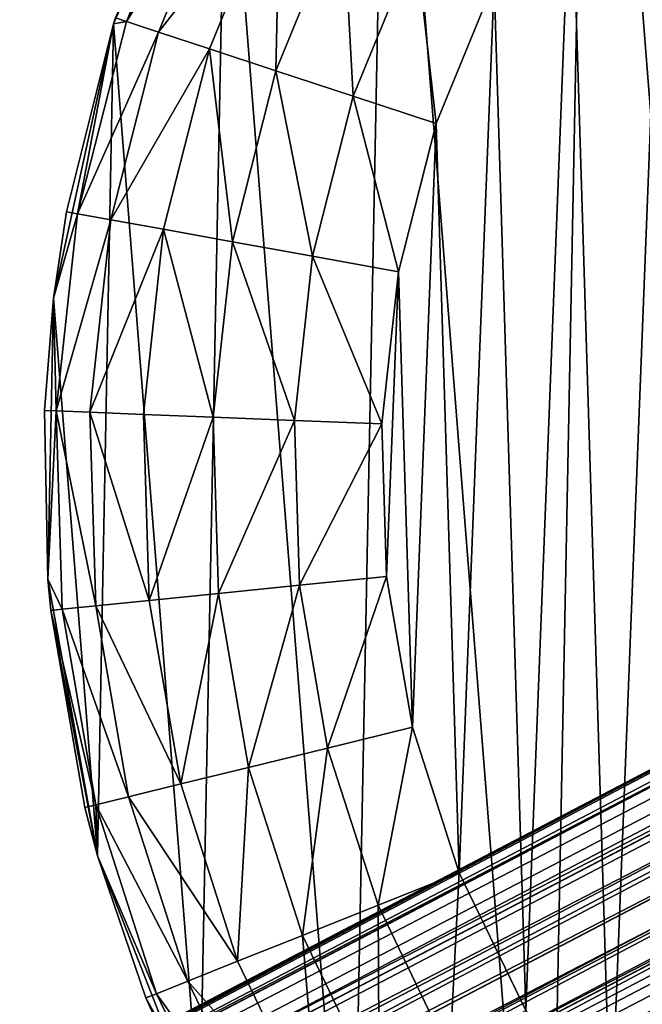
# Model space of a CAD drawing. Header units: millimetres. Extents: x -336 to 335, y 1 to 253.
# Tile 35 of 155: x -232 to -223, y 119 to 134. Entities that reach past the tile are written whole.
import ezdxf

# ---------------------------------------------------------------- set-up
doc = ezdxf.new("R2010")
doc.units = ezdxf.units.MM
doc.header["$LTSCALE"] = 25.4
doc.layers.get('0').update_dxf_attribs({"true_color": 0xff5454})

# ---------------------------------------------------------------- blocks, each defined once
blk = doc.blocks.new('COBA-ANTIQUE-III-9043.STL')
at = {"color": 39, "true_color": 0x42361f}
mesh = blk.add_polyface(dxfattribs=at)
corners = [(-276.053, 252.314, 161.661), (-145.013, 1.658, 161.661), (-335.861, 61.466, 161.661), (-85.205, 192.506, 161.661)]
mesh.append_faces([[corners[k] for k in face] for face in [(0, 1, 2), (1, 0, 3)]], dxfattribs={"vtx0": -1, "color": 39})
mesh = blk.add_polyface(dxfattribs=at)
corners = [(-145.013, 1.658, 167.061), (-276.053, 252.314, 167.061), (-335.861, 61.466, 167.061), (-85.205, 192.506, 167.061)]
mesh.append_faces([[corners[k] for k in face] for face in [(0, 1, 2), (1, 0, 3)]], dxfattribs={"vtx0": -1, "color": 39})
at = {"color": 250, "true_color": 0x262626}
mesh = blk.add_polyface(dxfattribs=at)
corners = [(-205.761, 131.399, 151.661), (-126.624, 172.702, 151.211), (-296.006, 83.963, 150.811)]
mesh.append_faces([[corners[k] for k in face] for face in [(0, 1, 2)]], dxfattribs={"color": 250})
mesh = blk.add_polyface(dxfattribs=at)
corners = [(-126.624, 172.702, 151.211), (-126.425, 172.618, 150.811), (-296.006, 83.963, 150.811)]
mesh.append_faces([[corners[k] for k in face] for face in [(0, 1, 2)]], dxfattribs={"color": 250})
mesh = blk.add_polyface(dxfattribs=at)
corners = [(-296.006, 83.963, 150.811), (-126.037, 172.419, 150.379), (-296.064, 83.531, 150.379), (-126.425, 172.618, 150.811)]
mesh.append_faces([[corners[k] for k in face] for face in [(0, 1, 2), (1, 0, 3)]], dxfattribs={"vtx0": -1, "color": 250})
mesh = blk.add_polyface(dxfattribs=at)
corners = [(-126.037, 172.419, 150.379), (-295.849, 83.345, 150.19), (-296.064, 83.531, 150.379), (-126.006, 172.136, 150.19)]
mesh.append_faces([[corners[k] for k in face] for face in [(0, 1, 2), (1, 0, 3)]], dxfattribs={"vtx0": -1, "color": 250})
mesh = blk.add_polyface(dxfattribs=at)
corners = [(-126.006, 172.136, 150.19), (-295.738, 83.231, 150.111), (-295.849, 83.345, 150.19)]
mesh.append_faces([[corners[k] for k in face] for face in [(0, 1, 2)]], dxfattribs={"color": 250})
mesh = blk.add_polyface(dxfattribs=at)
corners = [(-126.006, 172.136, 150.19), (-295.332, 82.654, 149.961), (-295.738, 83.231, 150.111)]
mesh.append_faces([[corners[k] for k in face] for face in [(0, 1, 2)]], dxfattribs={"color": 250})
mesh = blk.add_polyface(dxfattribs=at)
corners = [(-125.976, 171.98, 150.111), (-295.332, 82.654, 149.961), (-126.006, 172.136, 150.19)]
mesh.append_faces([[corners[k] for k in face] for face in [(0, 1, 2)]], dxfattribs={"color": 250})
mesh = blk.add_polyface(dxfattribs=at)
corners = [(-125.734, 171.318, 149.961), (-295.332, 82.654, 149.961), (-125.976, 171.98, 150.111)]
mesh.append_faces([[corners[k] for k in face] for face in [(0, 1, 2)]], dxfattribs={"color": 250})
mesh = blk.add_polyface(dxfattribs=at)
corners = [(-125.734, 171.318, 149.961), (-295.09, 81.992, 150.111), (-295.332, 82.654, 149.961)]
mesh.append_faces([[corners[k] for k in face] for face in [(0, 1, 2)]], dxfattribs={"color": 250})
mesh = blk.add_polyface(dxfattribs=at)
corners = [(-125.734, 171.318, 149.961), (-295.06, 81.836, 150.19), (-295.09, 81.992, 150.111)]
mesh.append_faces([[corners[k] for k in face] for face in [(0, 1, 2)]], dxfattribs={"color": 250})
mesh = blk.add_polyface(dxfattribs=at)
corners = [(-125.328, 170.741, 150.111), (-295.06, 81.836, 150.19), (-125.734, 171.318, 149.961)]
mesh.append_faces([[corners[k] for k in face] for face in [(0, 1, 2)]], dxfattribs={"color": 250})
mesh = blk.add_polyface(dxfattribs=at)
corners = [(-125.217, 170.627, 150.19), (-295.06, 81.836, 150.19), (-125.328, 170.741, 150.111)]
mesh.append_faces([[corners[k] for k in face] for face in [(0, 1, 2)]], dxfattribs={"color": 250})
mesh = blk.add_polyface(dxfattribs=at)
corners = [(-125.217, 170.627, 150.19), (-295.029, 81.553, 150.379), (-295.06, 81.836, 150.19), (-125.002, 170.441, 150.379)]
mesh.append_faces([[corners[k] for k in face] for face in [(0, 1, 2), (1, 0, 3)]], dxfattribs={"vtx0": -1, "color": 250})
mesh = blk.add_polyface(dxfattribs=at)
corners = [(-125.06, 170.009, 150.811), (-295.029, 81.553, 150.379), (-125.002, 170.441, 150.379), (-294.642, 81.354, 150.811)]
mesh.append_faces([[corners[k] for k in face] for face in [(0, 1, 2), (1, 0, 3)]], dxfattribs={"vtx0": -1, "color": 250})
mesh = blk.add_polyface(dxfattribs=at)
corners = [(-294.442, 81.269, 151.212), (-294.642, 81.354, 150.811), (-125.06, 170.009, 150.811)]
mesh.append_faces([[corners[k] for k in face] for face in [(0, 1, 2)]], dxfattribs={"color": 250})
mesh = blk.add_polyface(dxfattribs=at)
corners = [(-215.305, 122.573, 151.661), (-294.442, 81.269, 151.212), (-125.06, 170.009, 150.811)]
mesh.append_faces([[corners[k] for k in face] for face in [(0, 1, 2)]], dxfattribs={"color": 250})
mesh = blk.add_polyface(dxfattribs=at)
corners = [(250.467, 100.986, 198.061), (-249.533, 152.986, 198.061), (-249.533, 100.986, 198.061), (250.467, 152.986, 198.061)]
mesh.append_faces([[corners[k] for k in face] for face in [(0, 1, 2), (1, 0, 3)]], dxfattribs={"vtx0": -1, "color": 250})
mesh = blk.add_polyface(dxfattribs=at)
corners = [(250.467, 152.986, 167.061), (-249.533, 100.986, 167.061), (-249.533, 152.986, 167.061), (250.467, 100.986, 167.061)]
mesh.append_faces([[corners[k] for k in face] for face in [(0, 1, 2), (1, 0, 3)]], dxfattribs={"vtx0": -1, "color": 250})
mesh = blk.add_polyface(dxfattribs=at)
corners = [(-231.636, 129.481, 86.661), (-230.985, 121.215, 86.661), (-231.717, 125.316, 86.661), (-230.744, 133.55, 86.661), (-229.466, 117.336, 86.661), (-229.075, 137.367, 86.661), (-227.219, 113.828, 86.661), (-226.694, 140.785, 86.661), (-224.332, 110.826, 86.661), (-223.691, 143.672, 86.661), (-220.914, 108.444, 86.661), (-220.183, 145.919, 86.661), (-217.097, 106.775, 86.661), (-216.304, 147.437, 86.661), (-213.028, 105.883, 86.661), (-212.203, 148.17, 86.661), (-208.863, 105.802, 86.661), (-208.038, 148.089, 86.661), (-204.762, 106.535, 86.661), (-203.969, 147.197, 86.661), (-200.883, 108.053, 86.661), (-200.152, 145.528, 86.661), (-197.375, 110.3, 86.661), (-196.734, 143.146, 86.661), (-194.373, 113.187, 86.661), (-193.847, 140.144, 86.661), (-191.991, 116.605, 86.661), (-191.601, 136.636, 86.661), (-190.322, 120.422, 86.661), (-190.082, 132.757, 86.661), (-189.43, 124.491, 86.661), (-189.349, 128.656, 86.661)]
mesh.append_faces([[corners[k] for k in face] for face in [(0, 1, 2), (30, 29, 31)]], dxfattribs={"vtx0": -1, "color": 250})
mesh.append_faces([[corners[k] for k in face] for face in [(1, 3, 4), (4, 5, 6), (6, 7, 8), (8, 9, 10), (10, 11, 12), (12, 13, 14), (14, 15, 16), (16, 17, 18), (18, 19, 20), (20, 21, 22), (22, 23, 24), (24, 25, 26), (26, 27, 28), (28, 29, 30)]], dxfattribs={"vtx0": -1, "vtx1": -1, "color": 250})
mesh.append_faces([[corners[k] for k in face] for face in [(1, 0, 3), (4, 3, 5), (6, 5, 7), (8, 7, 9), (10, 9, 11), (12, 11, 13), (14, 13, 15), (16, 15, 17), (18, 17, 19), (20, 19, 21), (22, 21, 23), (24, 23, 25), (26, 25, 27), (28, 27, 29)]], dxfattribs={"vtx0": -1, "vtx2": -1, "color": 250})
mesh = blk.add_polyface(dxfattribs=at)
corners = [(-226.701, 125.356, 151.661), (-226.524, 129.875, 151.661), (-226.771, 127.622, 151.661), (-226.317, 123.121, 151.661), (-225.966, 132.073, 151.661), (-225.625, 120.962, 151.661), (-225.108, 134.171, 151.661), (-224.64, 118.921, 151.661), (-223.966, 136.13, 151.661), (-223.381, 117.036, 151.661), (-222.563, 137.91, 151.661), (-221.871, 115.345, 151.661), (-220.926, 139.478, 151.661), (-220.14, 113.88, 151.661), (-219.086, 140.803, 151.661), (-218.223, 112.671, 151.661), (-217.08, 141.859, 151.661), (-216.156, 111.74, 151.661), (-214.946, 142.625, 151.661), (-213.979, 111.106, 151.661), (-212.727, 143.087, 151.661), (-211.735, 110.781, 151.661), (-210.464, 143.236, 151.661), (-209.468, 110.771, 151.661), (-208.204, 143.068, 151.661), (-207.222, 111.077, 151.661), (-205.988, 142.587, 151.661), (-205.04, 111.693, 151.661), (-203.861, 141.803, 151.661), (-202.965, 112.606, 151.661), (-201.864, 140.73, 151.661), (-201.037, 113.799, 151.661), (-200.035, 139.39, 151.661), (-199.294, 115.249, 151.661), (-198.411, 137.808, 151.661), (-197.77, 116.927, 151.661), (-197.023, 136.016, 151.661), (-196.495, 118.802, 151.661), (-195.898, 134.048, 151.661), (-195.492, 120.835, 151.661), (-195.057, 131.942, 151.661), (-194.783, 122.988, 151.661), (-194.518, 129.74, 151.661), (-194.379, 125.219, 151.661), (-194.291, 127.484, 151.661)]
mesh.append_faces([[corners[k] for k in face] for face in [(0, 1, 2), (42, 43, 44)]], dxfattribs={"vtx0": -1, "color": 250})
mesh.append_faces([[corners[k] for k in face] for face in [(1, 3, 4), (4, 5, 6), (6, 7, 8), (8, 9, 10), (10, 11, 12), (12, 13, 14), (14, 15, 16), (16, 17, 18), (18, 19, 20), (20, 21, 22), (22, 23, 24), (24, 25, 26), (26, 27, 28), (28, 29, 30), (30, 31, 32), (32, 33, 34), (34, 35, 36), (36, 37, 38), (38, 39, 40), (40, 41, 42)]], dxfattribs={"vtx0": -1, "vtx1": -1, "color": 250})
mesh.append_faces([[corners[k] for k in face] for face in [(1, 0, 3), (4, 3, 5), (6, 5, 7), (8, 7, 9), (10, 9, 11), (12, 11, 13), (14, 13, 15), (16, 15, 17), (18, 17, 19), (20, 19, 21), (22, 21, 23), (24, 23, 25), (26, 25, 27), (28, 27, 29), (30, 29, 31), (32, 31, 33), (34, 33, 35), (36, 35, 37), (38, 37, 39), (40, 39, 41), (42, 41, 43)]], dxfattribs={"vtx0": -1, "vtx2": -1, "color": 250})
mesh = blk.add_polyface(dxfattribs=at)
corners = [(-229.075, 137.367, 86.661), (-230.744, 133.55, 146.661), (-230.715, 133.638, 146.661)]
mesh.append_faces([[corners[k] for k in face] for face in [(0, 1, 2)]], dxfattribs={"color": 250})
mesh = blk.add_polyface(dxfattribs=at)
corners = [(-229.075, 137.367, 86.661), (-230.744, 133.55, 86.661), (-230.744, 133.55, 146.661)]
mesh.append_faces([[corners[k] for k in face] for face in [(0, 1, 2)]], dxfattribs={"color": 250})
mesh = blk.add_polyface(dxfattribs=at)
corners = [(-229.44, 136.307, 147.955), (-230.715, 133.638, 146.661), (-230.553, 133.585, 147.955), (-229.593, 136.382, 146.661)]
mesh.append_faces([[corners[k] for k in face] for face in [(0, 1, 2), (1, 0, 3)]], dxfattribs={"vtx0": -1, "color": 250})
mesh = blk.add_polyface(dxfattribs=at)
corners = [(-228.992, 136.086, 149.161), (-230.553, 133.585, 147.955), (-230.079, 133.428, 149.161), (-229.44, 136.307, 147.955)]
mesh.append_faces([[corners[k] for k in face] for face in [(0, 1, 2), (1, 0, 3)]], dxfattribs={"vtx0": -1, "color": 250})
mesh = blk.add_polyface(dxfattribs=at)
corners = [(-228.279, 135.735, 150.197), (-230.079, 133.428, 149.161), (-229.324, 133.18, 150.197), (-228.992, 136.086, 149.161)]
mesh.append_faces([[corners[k] for k in face] for face in [(0, 1, 2), (1, 0, 3)]], dxfattribs={"vtx0": -1, "color": 250})
mesh = blk.add_polyface(dxfattribs=at)
corners = [(-228.341, 132.855, 150.991), (-228.279, 135.735, 150.197), (-229.324, 133.18, 150.197), (-227.351, 135.277, 150.991)]
mesh.append_faces([[corners[k] for k in face] for face in [(0, 1, 2), (1, 0, 3)]], dxfattribs={"vtx0": -1, "color": 250})
mesh = blk.add_polyface(dxfattribs=at)
corners = [(-227.195, 132.478, 151.491), (-227.351, 135.277, 150.991), (-228.341, 132.855, 150.991), (-226.269, 134.743, 151.491)]
mesh.append_faces([[corners[k] for k in face] for face in [(0, 1, 2), (1, 0, 3)]], dxfattribs={"vtx0": -1, "color": 250})
mesh = blk.add_polyface(dxfattribs=at)
corners = [(-225.966, 132.073, 151.661), (-226.269, 134.743, 151.491), (-227.195, 132.478, 151.491), (-225.108, 134.171, 151.661)]
mesh.append_faces([[corners[k] for k in face] for face in [(0, 1, 2), (1, 0, 3)]], dxfattribs={"vtx0": -1, "color": 250})
mesh = blk.add_polyface(dxfattribs=at)
corners = [(-230.553, 133.585, 147.955), (-230.744, 133.55, 146.661), (-231.277, 130.734, 147.955)]
mesh.append_faces([[corners[k] for k in face] for face in [(0, 1, 2)]], dxfattribs={"color": 250})
mesh = blk.add_polyface(dxfattribs=at)
corners = [(-230.079, 133.428, 149.161), (-231.277, 130.734, 147.955), (-230.785, 130.645, 149.161), (-230.553, 133.585, 147.955)]
mesh.append_faces([[corners[k] for k in face] for face in [(0, 1, 2), (1, 0, 3)]], dxfattribs={"vtx0": -1, "color": 250})
mesh = blk.add_polyface(dxfattribs=at)
corners = [(-230.715, 133.638, 146.661), (-230.744, 133.55, 146.661), (-230.553, 133.585, 147.955)]
mesh.append_faces([[corners[k] for k in face] for face in [(0, 1, 2)]], dxfattribs={"color": 250})
mesh = blk.add_polyface(dxfattribs=at)
corners = [(-230.744, 133.55, 86.661), (-231.636, 129.481, 86.661), (-231.444, 130.765, 146.661)]
mesh.append_faces([[corners[k] for k in face] for face in [(0, 1, 2)]], dxfattribs={"color": 250})
mesh = blk.add_polyface(dxfattribs=at)
corners = [(-230.744, 133.55, 86.661), (-231.444, 130.765, 146.661), (-230.744, 133.55, 146.661)]
mesh.append_faces([[corners[k] for k in face] for face in [(0, 1, 2)]], dxfattribs={"color": 250})
mesh = blk.add_polyface(dxfattribs=at)
corners = [(-230.744, 133.55, 146.661), (-231.444, 130.765, 146.661), (-231.277, 130.734, 147.955)]
mesh.append_faces([[corners[k] for k in face] for face in [(0, 1, 2)]], dxfattribs={"color": 250})
mesh = blk.add_polyface(dxfattribs=at)
corners = [(-229.324, 133.18, 150.197), (-230.785, 130.645, 149.161), (-230.003, 130.504, 150.197), (-230.079, 133.428, 149.161)]
mesh.append_faces([[corners[k] for k in face] for face in [(0, 1, 2), (1, 0, 3)]], dxfattribs={"vtx0": -1, "color": 250})
mesh = blk.add_polyface(dxfattribs=at)
corners = [(-228.984, 130.32, 150.991), (-229.324, 133.18, 150.197), (-230.003, 130.504, 150.197), (-228.341, 132.855, 150.991)]
mesh.append_faces([[corners[k] for k in face] for face in [(0, 1, 2), (1, 0, 3)]], dxfattribs={"vtx0": -1, "color": 250})
mesh = blk.add_polyface(dxfattribs=at)
corners = [(-227.798, 130.106, 151.491), (-228.341, 132.855, 150.991), (-228.984, 130.32, 150.991), (-227.195, 132.478, 151.491)]
mesh.append_faces([[corners[k] for k in face] for face in [(0, 1, 2), (1, 0, 3)]], dxfattribs={"vtx0": -1, "color": 250})
mesh = blk.add_polyface(dxfattribs=at)
corners = [(-226.524, 129.875, 151.661), (-227.195, 132.478, 151.491), (-227.798, 130.106, 151.491), (-225.966, 132.073, 151.661)]
mesh.append_faces([[corners[k] for k in face] for face in [(0, 1, 2), (1, 0, 3)]], dxfattribs={"vtx0": -1, "color": 250})
mesh = blk.add_polyface(dxfattribs=at)
corners = [(-205.761, 131.399, 151.661), (-296.006, 83.963, 150.811), (-216.881, 125.586, 151.661)]
mesh.append_faces([[corners[k] for k in face] for face in [(0, 1, 2)]], dxfattribs={"color": 250})
mesh = blk.add_polyface(dxfattribs=at)
corners = [(-231.444, 130.765, 146.661), (-231.636, 129.481, 86.661), (-231.636, 129.481, 146.661)]
mesh.append_faces([[corners[k] for k in face] for face in [(0, 1, 2)]], dxfattribs={"color": 250})
mesh = blk.add_polyface(dxfattribs=at)
corners = [(-231.444, 130.765, 146.661), (-231.636, 129.481, 146.661), (-231.277, 130.734, 147.955)]
mesh.append_faces([[corners[k] for k in face] for face in [(0, 1, 2)]], dxfattribs={"color": 250})
mesh = blk.add_polyface(dxfattribs=at)
corners = [(-231.277, 130.734, 147.955), (-231.636, 129.481, 146.661), (-231.597, 127.811, 147.955)]
mesh.append_faces([[corners[k] for k in face] for face in [(0, 1, 2)]], dxfattribs={"color": 250})
mesh = blk.add_polyface(dxfattribs=at)
corners = [(-230.785, 130.645, 149.161), (-231.597, 127.811, 147.955), (-231.097, 127.791, 149.161), (-231.277, 130.734, 147.955)]
mesh.append_faces([[corners[k] for k in face] for face in [(0, 1, 2), (1, 0, 3)]], dxfattribs={"vtx0": -1, "color": 250})
mesh = blk.add_polyface(dxfattribs=at)
corners = [(-230.003, 130.504, 150.197), (-231.097, 127.791, 149.161), (-230.304, 127.76, 150.197), (-230.785, 130.645, 149.161)]
mesh.append_faces([[corners[k] for k in face] for face in [(0, 1, 2), (1, 0, 3)]], dxfattribs={"vtx0": -1, "color": 250})
mesh = blk.add_polyface(dxfattribs=at)
corners = [(-229.269, 127.72, 150.991), (-230.003, 130.504, 150.197), (-230.304, 127.76, 150.197), (-228.984, 130.32, 150.991)]
mesh.append_faces([[corners[k] for k in face] for face in [(0, 1, 2), (1, 0, 3)]], dxfattribs={"vtx0": -1, "color": 250})
mesh = blk.add_polyface(dxfattribs=at)
corners = [(-228.064, 127.672, 151.491), (-228.984, 130.32, 150.991), (-229.269, 127.72, 150.991), (-227.798, 130.106, 151.491)]
mesh.append_faces([[corners[k] for k in face] for face in [(0, 1, 2), (1, 0, 3)]], dxfattribs={"vtx0": -1, "color": 250})
mesh = blk.add_polyface(dxfattribs=at)
corners = [(-226.771, 127.622, 151.661), (-227.798, 130.106, 151.491), (-228.064, 127.672, 151.491), (-226.524, 129.875, 151.661)]
mesh.append_faces([[corners[k] for k in face] for face in [(0, 1, 2), (1, 0, 3)]], dxfattribs={"vtx0": -1, "color": 250})
mesh = blk.add_polyface(dxfattribs=at)
corners = [(-231.636, 129.481, 86.661), (-231.767, 127.817, 146.661), (-231.636, 129.481, 146.661)]
mesh.append_faces([[corners[k] for k in face] for face in [(0, 1, 2)]], dxfattribs={"color": 250})
mesh = blk.add_polyface(dxfattribs=at)
corners = [(-231.636, 129.481, 86.661), (-231.717, 125.316, 86.661), (-231.767, 127.817, 146.661)]
mesh.append_faces([[corners[k] for k in face] for face in [(0, 1, 2)]], dxfattribs={"color": 250})
mesh = blk.add_polyface(dxfattribs=at)
corners = [(-231.636, 129.481, 146.661), (-231.767, 127.817, 146.661), (-231.597, 127.811, 147.955)]
mesh.append_faces([[corners[k] for k in face] for face in [(0, 1, 2)]], dxfattribs={"color": 250})
mesh = blk.add_polyface(dxfattribs=at)
corners = [(-231.767, 127.817, 146.661), (-231.717, 125.316, 86.661), (-231.717, 125.316, 146.661)]
mesh.append_faces([[corners[k] for k in face] for face in [(0, 1, 2)]], dxfattribs={"color": 250})
mesh = blk.add_polyface(dxfattribs=at)
corners = [(-231.767, 127.817, 146.661), (-231.717, 125.316, 146.661), (-231.597, 127.811, 147.955)]
mesh.append_faces([[corners[k] for k in face] for face in [(0, 1, 2)]], dxfattribs={"color": 250})
mesh = blk.add_polyface(dxfattribs=at)
corners = [(-231.597, 127.811, 147.955), (-231.717, 125.316, 146.661), (-231.506, 124.871, 147.955)]
mesh.append_faces([[corners[k] for k in face] for face in [(0, 1, 2)]], dxfattribs={"color": 250})
mesh = blk.add_polyface(dxfattribs=at)
corners = [(-231.009, 124.921, 149.161), (-231.597, 127.811, 147.955), (-231.506, 124.871, 147.955), (-231.097, 127.791, 149.161)]
mesh.append_faces([[corners[k] for k in face] for face in [(0, 1, 2), (1, 0, 3)]], dxfattribs={"vtx0": -1, "color": 250})
mesh = blk.add_polyface(dxfattribs=at)
corners = [(-230.219, 125.001, 150.197), (-231.097, 127.791, 149.161), (-231.009, 124.921, 149.161), (-230.304, 127.76, 150.197)]
mesh.append_faces([[corners[k] for k in face] for face in [(0, 1, 2), (1, 0, 3)]], dxfattribs={"vtx0": -1, "color": 250})
mesh = blk.add_polyface(dxfattribs=at)
corners = [(-230.219, 125.001, 150.197), (-229.269, 127.72, 150.991), (-230.304, 127.76, 150.197), (-229.189, 125.105, 150.991)]
mesh.append_faces([[corners[k] for k in face] for face in [(0, 1, 2), (1, 0, 3)]], dxfattribs={"vtx0": -1, "color": 250})
mesh = blk.add_polyface(dxfattribs=at)
corners = [(-229.189, 125.105, 150.991), (-228.064, 127.672, 151.491), (-229.269, 127.72, 150.991), (-227.989, 125.226, 151.491)]
mesh.append_faces([[corners[k] for k in face] for face in [(0, 1, 2), (1, 0, 3)]], dxfattribs={"vtx0": -1, "color": 250})
mesh = blk.add_polyface(dxfattribs=at)
corners = [(-227.989, 125.226, 151.491), (-226.771, 127.622, 151.661), (-228.064, 127.672, 151.491), (-226.701, 125.356, 151.661)]
mesh.append_faces([[corners[k] for k in face] for face in [(0, 1, 2), (1, 0, 3)]], dxfattribs={"vtx0": -1, "color": 250})
mesh = blk.add_polyface(dxfattribs=at)
corners = [(-216.881, 125.586, 151.661), (-296.006, 83.963, 150.811), (-295.961, 84.176, 151.213)]
mesh.append_faces([[corners[k] for k in face] for face in [(0, 1, 2)]], dxfattribs={"color": 250})
mesh = blk.add_polyface(dxfattribs=at)
corners = [(-216.881, 125.586, 151.661), (-295.961, 84.176, 151.213), (-295.942, 84.253, 151.661)]
mesh.append_faces([[corners[k] for k in face] for face in [(0, 1, 2)]], dxfattribs={"color": 250})
mesh = blk.add_polyface(dxfattribs=at)
corners = [(-295.961, 84.176, 152.11), (-216.877, 125.568, 151.906), (-295.942, 84.253, 151.661)]
mesh.append_faces([[corners[k] for k in face] for face in [(0, 1, 2)]], dxfattribs={"color": 250})
mesh = blk.add_polyface(dxfattribs=at)
corners = [(-216.826, 125.358, 152.511), (-216.877, 125.568, 151.906), (-295.961, 84.176, 152.11)]
mesh.append_faces([[corners[k] for k in face] for face in [(0, 1, 2)]], dxfattribs={"color": 250})
mesh = blk.add_polyface(dxfattribs=at)
corners = [(-216.877, 125.568, 151.906), (-216.881, 125.586, 151.661), (-295.942, 84.253, 151.661)]
mesh.append_faces([[corners[k] for k in face] for face in [(0, 1, 2)]], dxfattribs={"color": 250})
mesh = blk.add_polyface(dxfattribs=at)
corners = [(-216.638, 124.754, 153.133), (-296.006, 83.963, 152.511), (-296.072, 83.227, 153.133), (-216.826, 125.358, 152.511)]
mesh.append_faces([[corners[k] for k in face] for face in [(0, 1, 2), (1, 0, 3)]], dxfattribs={"vtx0": -1, "color": 250})
mesh = blk.add_polyface(dxfattribs=at)
corners = [(-216.826, 125.358, 152.511), (-295.961, 84.176, 152.11), (-296.006, 83.963, 152.511)]
mesh.append_faces([[corners[k] for k in face] for face in [(0, 1, 2)]], dxfattribs={"color": 250})
mesh = blk.add_polyface(dxfattribs=at)
corners = [(-231.717, 125.316, 86.661), (-231.676, 124.854, 146.661), (-231.717, 125.316, 146.661)]
mesh.append_faces([[corners[k] for k in face] for face in [(0, 1, 2)]], dxfattribs={"color": 250})
mesh = blk.add_polyface(dxfattribs=at)
corners = [(-231.717, 125.316, 86.661), (-230.985, 121.215, 86.661), (-231.676, 124.854, 146.661)]
mesh.append_faces([[corners[k] for k in face] for face in [(0, 1, 2)]], dxfattribs={"color": 250})
mesh = blk.add_polyface(dxfattribs=at)
corners = [(-231.717, 125.316, 146.661), (-231.676, 124.854, 146.661), (-231.506, 124.871, 147.955)]
mesh.append_faces([[corners[k] for k in face] for face in [(0, 1, 2)]], dxfattribs={"color": 250})
mesh = blk.add_polyface(dxfattribs=at)
corners = [(-227.574, 122.814, 151.491), (-226.701, 125.356, 151.661), (-227.989, 125.226, 151.491), (-226.317, 123.121, 151.661)]
mesh.append_faces([[corners[k] for k in face] for face in [(0, 1, 2), (1, 0, 3)]], dxfattribs={"vtx0": -1, "color": 250})
mesh = blk.add_polyface(dxfattribs=at)
corners = [(-229.751, 122.281, 150.197), (-229.189, 125.105, 150.991), (-230.219, 125.001, 150.197), (-228.745, 122.527, 150.991)]
mesh.append_faces([[corners[k] for k in face] for face in [(0, 1, 2), (1, 0, 3)]], dxfattribs={"vtx0": -1, "color": 250})
mesh = blk.add_polyface(dxfattribs=at)
corners = [(-228.745, 122.527, 150.991), (-227.989, 125.226, 151.491), (-229.189, 125.105, 150.991), (-227.574, 122.814, 151.491)]
mesh.append_faces([[corners[k] for k in face] for face in [(0, 1, 2), (1, 0, 3)]], dxfattribs={"vtx0": -1, "color": 250})
mesh = blk.add_polyface(dxfattribs=at)
corners = [(-229.751, 122.281, 150.197), (-231.009, 124.921, 149.161), (-230.523, 122.092, 149.161), (-230.219, 125.001, 150.197)]
mesh.append_faces([[corners[k] for k in face] for face in [(0, 1, 2), (1, 0, 3)]], dxfattribs={"vtx0": -1, "color": 250})
mesh = blk.add_polyface(dxfattribs=at)
corners = [(-231.008, 121.973, 147.955), (-231.676, 124.854, 146.661), (-231.173, 121.932, 146.661), (-231.506, 124.871, 147.955)]
mesh.append_faces([[corners[k] for k in face] for face in [(0, 1, 2), (1, 0, 3)]], dxfattribs={"vtx0": -1, "color": 250})
mesh = blk.add_polyface(dxfattribs=at)
corners = [(-231.676, 124.854, 146.661), (-230.985, 121.215, 86.661), (-231.173, 121.932, 146.661)]
mesh.append_faces([[corners[k] for k in face] for face in [(0, 1, 2)]], dxfattribs={"color": 250})
mesh = blk.add_polyface(dxfattribs=at)
corners = [(-230.523, 122.092, 149.161), (-231.506, 124.871, 147.955), (-231.008, 121.973, 147.955), (-231.009, 124.921, 149.161)]
mesh.append_faces([[corners[k] for k in face] for face in [(0, 1, 2), (1, 0, 3)]], dxfattribs={"vtx0": -1, "color": 250})
mesh = blk.add_polyface(dxfattribs=at)
corners = [(-216.485, 124.372, 153.303), (-216.638, 124.754, 153.133), (-296.072, 83.227, 153.133)]
mesh.append_faces([[corners[k] for k in face] for face in [(0, 1, 2)]], dxfattribs={"color": 250})
mesh = blk.add_polyface(dxfattribs=at)
corners = [(-216.485, 124.372, 153.303), (-296.072, 83.227, 153.133), (-296.021, 82.803, 153.3)]
mesh.append_faces([[corners[k] for k in face] for face in [(0, 1, 2)]], dxfattribs={"color": 250})
mesh = blk.add_polyface(dxfattribs=at)
corners = [(-216.293, 123.975, 153.361), (-216.485, 124.372, 153.303), (-296.021, 82.803, 153.3)]
mesh.append_faces([[corners[k] for k in face] for face in [(0, 1, 2)]], dxfattribs={"color": 250})
mesh = blk.add_polyface(dxfattribs=at)
corners = [(-216.293, 123.975, 153.361), (-296.021, 82.803, 153.3), (-295.866, 82.375, 153.361)]
mesh.append_faces([[corners[k] for k in face] for face in [(0, 1, 2)]], dxfattribs={"color": 250})
mesh = blk.add_polyface(dxfattribs=at)
corners = [(-216.076, 123.591, 153.303), (-216.293, 123.975, 153.361), (-295.866, 82.375, 153.361)]
mesh.append_faces([[corners[k] for k in face] for face in [(0, 1, 2)]], dxfattribs={"color": 250})
mesh = blk.add_polyface(dxfattribs=at)
corners = [(-216.076, 123.591, 153.303), (-295.866, 82.375, 153.361), (-295.604, 82.004, 153.3)]
mesh.append_faces([[corners[k] for k in face] for face in [(0, 1, 2)]], dxfattribs={"color": 250})
mesh = blk.add_polyface(dxfattribs=at)
corners = [(-215.85, 123.247, 153.133), (-216.076, 123.591, 153.303), (-295.604, 82.004, 153.3)]
mesh.append_faces([[corners[k] for k in face] for face in [(0, 1, 2)]], dxfattribs={"color": 250})
mesh = blk.add_polyface(dxfattribs=at)
corners = [(-215.85, 123.247, 153.133), (-295.604, 82.004, 153.3), (-295.284, 81.72, 153.133)]
mesh.append_faces([[corners[k] for k in face] for face in [(0, 1, 2)]], dxfattribs={"color": 250})
mesh = blk.add_polyface(dxfattribs=at)
corners = [(-294.642, 81.354, 152.511), (-215.85, 123.247, 153.133), (-295.284, 81.72, 153.133), (-215.462, 122.748, 152.511)]
mesh.append_faces([[corners[k] for k in face] for face in [(0, 1, 2), (1, 0, 3)]], dxfattribs={"vtx0": -1, "color": 250})
mesh = blk.add_polyface(dxfattribs=at)
corners = [(-226.827, 120.483, 151.491), (-226.317, 123.121, 151.661), (-227.574, 122.814, 151.491), (-225.625, 120.962, 151.661)]
mesh.append_faces([[corners[k] for k in face] for face in [(0, 1, 2), (1, 0, 3)]], dxfattribs={"vtx0": -1, "color": 250})
mesh = blk.add_polyface(dxfattribs=at)
corners = [(-227.947, 120.036, 150.991), (-227.574, 122.814, 151.491), (-228.745, 122.527, 150.991), (-226.827, 120.483, 151.491)]
mesh.append_faces([[corners[k] for k in face] for face in [(0, 1, 2), (1, 0, 3)]], dxfattribs={"vtx0": -1, "color": 250})
mesh = blk.add_polyface(dxfattribs=at)
corners = [(-294.642, 81.354, 152.511), (-215.318, 122.586, 151.906), (-215.462, 122.748, 152.511)]
mesh.append_faces([[corners[k] for k in face] for face in [(0, 1, 2)]], dxfattribs={"color": 250})
mesh = blk.add_polyface(dxfattribs=at)
corners = [(-294.642, 81.354, 152.511), (-294.441, 81.269, 152.109), (-215.318, 122.586, 151.906)]
mesh.append_faces([[corners[k] for k in face] for face in [(0, 1, 2)]], dxfattribs={"color": 250})
mesh = blk.add_polyface(dxfattribs=at)
corners = [(-294.367, 81.24, 151.661), (-294.442, 81.269, 151.212), (-215.305, 122.573, 151.661)]
mesh.append_faces([[corners[k] for k in face] for face in [(0, 1, 2)]], dxfattribs={"color": 250})
mesh = blk.add_polyface(dxfattribs=at)
corners = [(-294.441, 81.269, 152.109), (-215.305, 122.573, 151.661), (-215.318, 122.586, 151.906)]
mesh.append_faces([[corners[k] for k in face] for face in [(0, 1, 2)]], dxfattribs={"color": 250})
mesh = blk.add_polyface(dxfattribs=at)
corners = [(-294.441, 81.269, 152.109), (-294.367, 81.24, 151.661), (-215.305, 122.573, 151.661)]
mesh.append_faces([[corners[k] for k in face] for face in [(0, 1, 2)]], dxfattribs={"color": 250})
mesh = blk.add_polyface(dxfattribs=at)
corners = [(-228.909, 119.652, 150.197), (-228.745, 122.527, 150.991), (-229.751, 122.281, 150.197), (-227.947, 120.036, 150.991)]
mesh.append_faces([[corners[k] for k in face] for face in [(0, 1, 2), (1, 0, 3)]], dxfattribs={"vtx0": -1, "color": 250})
mesh = blk.add_polyface(dxfattribs=at)
corners = [(-228.909, 119.652, 150.197), (-230.523, 122.092, 149.161), (-229.647, 119.357, 149.161), (-229.751, 122.281, 150.197)]
mesh.append_faces([[corners[k] for k in face] for face in [(0, 1, 2), (1, 0, 3)]], dxfattribs={"vtx0": -1, "color": 250})
mesh = blk.add_polyface(dxfattribs=at)
corners = [(-229.647, 119.357, 149.161), (-231.008, 121.973, 147.955), (-230.111, 119.172, 147.955), (-230.523, 122.092, 149.161)]
mesh.append_faces([[corners[k] for k in face] for face in [(0, 1, 2), (1, 0, 3)]], dxfattribs={"vtx0": -1, "color": 250})
mesh = blk.add_polyface(dxfattribs=at)
corners = [(-231.008, 121.973, 147.955), (-231.173, 121.932, 146.661), (-230.985, 121.215, 146.661)]
mesh.append_faces([[corners[k] for k in face] for face in [(0, 1, 2)]], dxfattribs={"color": 250})
mesh = blk.add_polyface(dxfattribs=at)
corners = [(-231.173, 121.932, 146.661), (-230.985, 121.215, 86.661), (-230.985, 121.215, 146.661)]
mesh.append_faces([[corners[k] for k in face] for face in [(0, 1, 2)]], dxfattribs={"color": 250})
mesh = blk.add_polyface(dxfattribs=at)
corners = [(-231.008, 121.973, 147.955), (-230.985, 121.215, 146.661), (-230.111, 119.172, 147.955)]
mesh.append_faces([[corners[k] for k in face] for face in [(0, 1, 2)]], dxfattribs={"color": 250})
mesh = blk.add_polyface(dxfattribs=at)
corners = [(-230.985, 121.215, 86.661), (-229.466, 117.336, 86.661), (-230.269, 119.109, 146.661)]
mesh.append_faces([[corners[k] for k in face] for face in [(0, 1, 2)]], dxfattribs={"color": 250})
mesh = blk.add_polyface(dxfattribs=at)
corners = [(-230.985, 121.215, 86.661), (-230.269, 119.109, 146.661), (-230.985, 121.215, 146.661)]
mesh.append_faces([[corners[k] for k in face] for face in [(0, 1, 2)]], dxfattribs={"color": 250})
mesh = blk.add_polyface(dxfattribs=at)
corners = [(-230.985, 121.215, 146.661), (-230.269, 119.109, 146.661), (-230.111, 119.172, 147.955)]
mesh.append_faces([[corners[k] for k in face] for face in [(0, 1, 2)]], dxfattribs={"color": 250})
mesh = blk.add_polyface(dxfattribs=at)
corners = [(-225.764, 118.278, 151.491), (-225.625, 120.962, 151.661), (-226.827, 120.483, 151.491), (-224.64, 118.921, 151.661)]
mesh.append_faces([[corners[k] for k in face] for face in [(0, 1, 2), (1, 0, 3)]], dxfattribs={"vtx0": -1, "color": 250})
mesh = blk.add_polyface(dxfattribs=at)
corners = [(-226.811, 117.68, 150.991), (-226.827, 120.483, 151.491), (-227.947, 120.036, 150.991), (-225.764, 118.278, 151.491)]
mesh.append_faces([[corners[k] for k in face] for face in [(0, 1, 2), (1, 0, 3)]], dxfattribs={"vtx0": -1, "color": 250})
mesh = blk.add_polyface(dxfattribs=at)
corners = [(-227.71, 117.166, 150.197), (-227.947, 120.036, 150.991), (-228.909, 119.652, 150.197), (-226.811, 117.68, 150.991)]
mesh.append_faces([[corners[k] for k in face] for face in [(0, 1, 2), (1, 0, 3)]], dxfattribs={"vtx0": -1, "color": 250})
mesh = blk.add_polyface(dxfattribs=at)
corners = [(-227.71, 117.166, 150.197), (-229.647, 119.357, 149.161), (-228.399, 116.771, 149.161), (-228.909, 119.652, 150.197)]
mesh.append_faces([[corners[k] for k in face] for face in [(0, 1, 2), (1, 0, 3)]], dxfattribs={"vtx0": -1, "color": 250})
mesh = blk.add_polyface(dxfattribs=at)
corners = [(-228.399, 116.771, 149.161), (-230.111, 119.172, 147.955), (-228.833, 116.523, 147.955), (-229.647, 119.357, 149.161)]
mesh.append_faces([[corners[k] for k in face] for face in [(0, 1, 2), (1, 0, 3)]], dxfattribs={"vtx0": -1, "color": 250})
mesh = blk.add_polyface(dxfattribs=at)
corners = [(-230.111, 119.172, 147.955), (-230.269, 119.109, 146.661), (-228.833, 116.523, 147.955)]
mesh.append_faces([[corners[k] for k in face] for face in [(0, 1, 2)]], dxfattribs={"color": 250})
mesh = blk.add_polyface(dxfattribs=at)
corners = [(-230.269, 119.109, 146.661), (-229.466, 117.336, 86.661), (-229.466, 117.336, 146.661)]
mesh.append_faces([[corners[k] for k in face] for face in [(0, 1, 2)]], dxfattribs={"color": 250})
mesh = blk.add_polyface(dxfattribs=at)
corners = [(-230.269, 119.109, 146.661), (-229.466, 117.336, 146.661), (-228.833, 116.523, 147.955)]
mesh.append_faces([[corners[k] for k in face] for face in [(0, 1, 2)]], dxfattribs={"color": 250})

msp = doc.modelspace()

# ---------------------------------------------------------------- block references
at = {"color": 0}
msp.add_blockref('COBA-ANTIQUE-III-9043.STL', (0, 0), dxfattribs=at)

doc.saveas('drawing.dxf')
